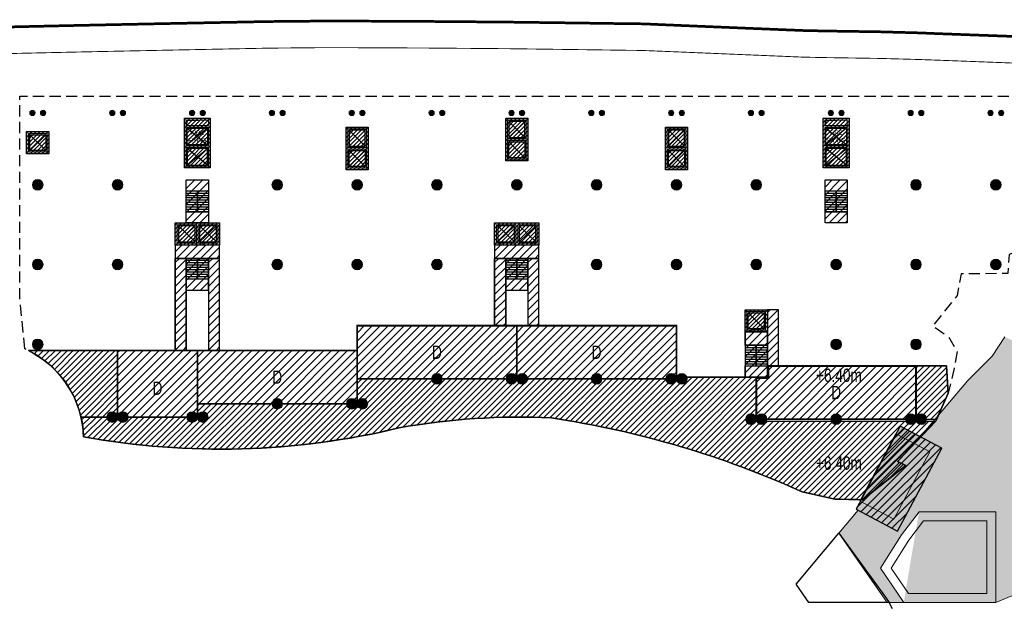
# Model space of a CAD drawing. Header units: millimetres. Extents: x -1402 to -179, y -280 to 6164.
# Tile 42 of 212: x -521 to -410, y 698 to 764. Entities that reach past the tile are written whole.
import ezdxf
from ezdxf.xclip import XClip

# ---------------------------------------------------------------- set-up
doc = ezdxf.new("R2010")
doc.units = ezdxf.units.MM
doc.header["$XCLIPFRAME"] = 0
for name, pattern in [('AJN-Limite', [1.25, 0.5, -0.25, 0, -0.25, 0, -0.25]), ('AJN-Projection', [0.375, 0.25, -0.125]), ('DASH', [0.35, 0.25, -0.1])]:
    doc.linetypes.add(name, pattern=pattern)
doc.layers.get('0').update_dxf_attribs({"linetype": 'CONTINUOUS'})
for name, color, linetype, lineweight in [('AJN-2-POT 120', 2, 'CONTINUOUS', 20), ('AJN-2-POT 60', 2, 'CONTINUOUS', 20), ('AJN-2-SBT-C', 2, 'CONTINUOUS', 20), ('AJN-4-VIT-C', 130, 'CONTINUOUS', 30), ('AJN-5-ASC-C', 230, 'CONTINUOUS', 30), ('AJN-7-500-A', 10, 'CONTINUOUS', 18), ('AJN-8-252-H', 252, 'CONTINUOUS', 20), ('GEO-1-LIM-V', 10, 'AJN-Limite', 25)]:
    doc.layers.add(name, color=color, linetype=linetype, lineweight=lineweight)
for name, color, linetype, true_color in [('AJN-2-SBT-H', 7, 'CONTINUOUS', 0x6e6e6e), ('AJN-8-254-H-CLAIR', 7, 'CONTINUOUS', 0xededed), ('AJN-9-SRF-FORT-VILLAGE HOUSING', 7, 'CONTINUOUS', 0xebc850), ('AJN-9-SRF-MARINHORIZON-CIRCULATION 50 %', 7, 'CONTINUOUS', 0xff80ff), ('AJN-9-SRF-MARINHORIZON-CIRUCLATION 100 %', 7, 'CONTINUOUS', 0xd100d1), ('AJN-9-SRF-MARINHORIZON-HOUSING DUPLEX', 7, 'CONTINUOUS', 0x96cd7e), ('AJN-9-SRF-MARINHORIZON-NOT ACCESSIBLE', 7, 'CONTINUOUS', 0xcd6928), ('AJN-9-SRF-MARINHORIZON-TERRACE 0%', 7, 'CONTINUOUS', 0x139b48)]:
    doc.layers.add(name, color=color, linetype=linetype, true_color=true_color)
for name, color, linetype in [('AJN-2-SBT-P', 251, 'AJN-Projection'), ('AJN-2-SBT-V', 51, 'CONTINUOUS'), ('AJN-8-251-H', 251, 'CONTINUOUS')]:
    doc.layers.add(name, color=color, linetype=linetype)
doc.styles.get("Standard").update_dxf_attribs({"font": 'rs.shx', "bigfont": 'hztxt.shx'})

# ---------------------------------------------------------------- blocks, each defined once
blk = doc.blocks.new('1.20diam')
at = {"layer": 'AJN-2-SBT-H'}
h = blk.add_hatch(color=256, dxfattribs=at)
h.dxf.hatch_style = 1
edge = h.paths.add_edge_path()
edge.add_arc((0, 0), 0.6, 0, 360)
at = {"layer": 'AJN-2-POT 120', "linetype": 'Continuous'}
blk.add_circle((0, 0), 0.6, dxfattribs=at)
blk = doc.blocks.new('0.60diam')
at = {"layer": 'AJN-2-SBT-H'}
h = blk.add_hatch(color=256, dxfattribs=at)
h.dxf.hatch_style = 1
edge = h.paths.add_edge_path()
edge.add_arc((0, 0), 0.3, 0, 360)
at = {"layer": 'AJN-2-POT 60', "linetype": 'Continuous'}
blk.add_circle((0, 0), 0.3, dxfattribs=at)
blk = doc.blocks.new('POT 2X0.6')
at = {"layer": 'AJN-2-POT 60'}
for p in [(-0.6, 0), (-0.6, 0), (0.6, 0), (0.6, 0)]:
    blk.add_blockref('0.60diam', p, dxfattribs=at)
blk = doc.blocks.new('POT 2X1.2')
at = {"layer": 'AJN-2-POT 120', "linetype": 'Continuous', "rotation": 321.8181818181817}
for p in [(-0.6, 0), (0.6, 0)]:
    blk.add_blockref('1.20diam', p, dxfattribs=at)
blk = doc.blocks.new('A$C4D090408')
at = {"layer": 'AJN-9-SRF-MARINHORIZON-HOUSING DUPLEX'}
h = blk.add_hatch(dxfattribs=at)
h.set_pattern_fill('ANSI31', color=256, scale=0.2)
h.set_pattern_definition([(45, (495.68257, -1002.92206), (-0.4490128, 0.4490128), [])])
h.paths.add_polyline_path([(0, 0), (0, 7.5), (-9, 7.5), (-9, 0)])
at = {"layer": 'AJN-2-SBT-C', "const_width": 0.2, "flags": 128}
blk.add_lwpolyline([(-9, 7.5), (0, 7.5), (0, 0), (-9, 0)], close=True, dxfattribs=at)
at = {"layer": 'AJN-7-500-A', "insert": (-4.5, 3.25), "char_height": 1.5, "attachment_point": 5, "rotation": 360}
blk.add_mtext_dynamic_manual_height_columns('{\\fSwis721 LtCn BT|b0|i0|c0|p34;D}', width=58.7581, gutter_width=35.69, heights=[0], dxfattribs=at)
blk = doc.blocks.new('A$C46E24FA1')
at = {"layer": 'AJN-2-SBT-V', "linetype": 'Continuous'}
for p, q in [((0, 2.34), (1.25, 2.34)), ((0, 0), (0, 2.34)), ((1.25, 2.34), (1.25, 0)), ((0, 2.08), (1.25, 2.08)), ((0, 1.82), (1.25, 1.82)), ((0, 1.56), (1.25, 1.56)), ((0, 1.3), (1.25, 1.3)), ((0, 1.04), (1.25, 1.04)), ((0, 0.78), (1.25, 0.78)), ((0, 0.52), (1.25, 0.52)), ((0, 0.26), (1.25, 0.26)), ((0, 0), (1.25, 0))]:
    blk.add_line(p, q, dxfattribs=at)
blk = doc.blocks.new('A$C0264420A')
at = {"layer": 'AJN-9-SRF-MARINHORIZON-CIRCULATION 50 %'}
h = blk.add_hatch(dxfattribs=at)
h.set_pattern_fill('ANSI31', color=256, scale=0.2)
h.set_pattern_definition([(45, (501.2277, -440.6539), (-0.4490128, 0.4490128), [])])
h.paths.add_polyline_path([(-1.25, 4.84), (1.25, 4.84), (1.25, 0), (-1.25, 0)])
at = {"layer": 'AJN-2-SBT-V', "flags": 128}
for points in [[(-1.25, 3.59), (-1.25, 4.84), (1.25, 4.84), (1.25, 3.59), (-1.25, 3.59)], [(-1.25, 0), (-1.25, 1.25), (1.25, 1.25), (1.25, 0), (-1.25, 0)]]:
    blk.add_lwpolyline(points, dxfattribs=at)
at = {"layer": 'AJN-9-SRF-MARINHORIZON-CIRCULATION 50 %'}
blk.add_lwpolyline([(-1.25, 4.84), (1.25, 4.84), (1.25, 0), (-1.25, 0)], close=True, dxfattribs=at)
at = {"linetype": 'Continuous', "rotation": 180}
for p in [(0, 3.59), (1.25, 3.59)]:
    blk.add_blockref('A$C46E24FA1', p, dxfattribs=at)
blk = doc.blocks.new('A$C63A44B90')
at = {"layer": 'AJN-2-SBT-H'}
h = blk.add_hatch(color=256, dxfattribs=at)
h.dxf.hatch_style = 1
h.paths.add_polyline_path([(-1.45, 0), (1.45, 0), (1.45, 5.6), (-1.45, 5.6)])
h.paths.add_polyline_path([(-1.25, 4.8), (1.25, 4.8), (1.25, 5.4), (-1.25, 5.4)], flags=16)
h.paths.add_polyline_path([(1.25, 4.6), (1.25, 2.5), (-1.25, 2.5), (-1.25, 4.6)], flags=16)
h.paths.add_polyline_path([(1.15, 4.5), (1.15, 2.6), (-1.15, 2.6), (-1.15, 4.5)], flags=0)
h.paths.add_polyline_path([(1.25, 2.3), (1.25, 0.2), (-1.25, 0.2), (-1.25, 2.3)], flags=16)
h.paths.add_polyline_path([(1.15, 2.2), (1.15, 0.3), (-1.15, 0.3), (-1.15, 2.2)], flags=0)
h.paths.add_polyline_path([(-0.93, 2.6), (0.92, 2.6), (0.92, 4.5), (-0.93, 4.5)], flags=8)
at = {"layer": 'AJN-9-SRF-MARINHORIZON-CIRUCLATION 100 %'}
h = blk.add_hatch(dxfattribs=at)
h.set_pattern_fill('ANSI31', color=256, scale=0.1, angle=342.8337)
h.set_pattern_definition([(45, (4295.468, -2573.9734), (-0.224506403, 0.224506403), [])])
h.paths.add_polyline_path([(1.45, 0), (1.45, 5.6), (-1.45, 5.6), (-1.45, 0)])
at = {"layer": 'AJN-2-SBT-C', "flags": 128}
for points in [[(-1.45, 0), (1.45, 0), (1.45, 5.6), (-1.45, 5.6)], [(-1.25, 5.4), (1.25, 5.4), (1.25, 4.8), (-1.25, 4.8)], [(1.25, 2.5), (-1.25, 2.5), (-1.25, 4.6), (1.25, 4.6)], [(-1.25, 0.2), (-1.25, 2.3), (1.25, 2.3), (1.25, 0.2)]]:
    blk.add_lwpolyline(points, close=True, dxfattribs=at)
at = {"layer": 'AJN-5-ASC-C'}
for p, q in [((1.15, 4.5), (-1.15, 2.6)), ((-1.15, 4.5), (1.15, 2.6)), ((1.15, 0.3), (-1.15, 2.2)), ((-1.15, 0.3), (1.15, 2.2))]:
    blk.add_line(p, q, dxfattribs=at)
at = {"layer": 'AJN-5-ASC-C', "flags": 128}
for points in [[(1.15, 4.5), (1.15, 2.6), (-1.15, 2.6), (-1.15, 4.5)], [(1.15, 0.3), (1.15, 2.2), (-1.15, 2.2), (-1.15, 0.3)]]:
    blk.add_lwpolyline(points, close=True, dxfattribs=at)
at = {"layer": 'AJN-8-251-H', "flags": 128}
blk.add_lwpolyline([(1.25, 5.4), (-1.15, 5.3), (-1.25, 4.8)], dxfattribs=at)
at = {"layer": 'AJN-9-SRF-MARINHORIZON-CIRUCLATION 100 %'}
blk.add_lwpolyline([(-1.45, 5.6), (1.45, 5.6), (1.45, 0), (-1.45, 0)], close=True, dxfattribs=at)
at = {"layer": 'AJN-7-500-A', "insert": (0, 3.55), "char_height": 0.5, "attachment_point": 5}
blk.add_mtext_dynamic_manual_height_columns('{\\fSwis721 LtCn BT|b0|i0|c0|p34;FIRE\\PFITING}', width=11.105, gutter_width=35.69, heights=[0], dxfattribs=at)
blk = doc.blocks.new('A$C122A62CA')
at = {"layer": 'AJN-2-SBT-H'}
h = blk.add_hatch(color=256, dxfattribs=at)
h.dxf.hatch_style = 1
h.paths.add_polyline_path([(-1.25, -4.8), (1.25, -4.8), (1.25, 0), (-1.25, 0)])
h.paths.add_polyline_path([(1.05, -4.6), (1.05, -2.5), (-1.05, -2.5), (-1.05, -4.6)], flags=16)
h.paths.add_polyline_path([(1.05, -2.3), (-1.05, -2.3), (-1.05, -0.2), (1.05, -0.2)], flags=16)
at = {"layer": 'AJN-9-SRF-MARINHORIZON-CIRUCLATION 100 %'}
h = blk.add_hatch(dxfattribs=at)
h.set_pattern_fill('ANSI31', color=256, scale=0.1, angle=342.8337)
h.set_pattern_definition([(45, (4295.668, -2579.5734), (-0.224506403, 0.224506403), [])])
h.paths.add_polyline_path([(1.25, -4.8), (1.25, 0), (-1.25, 0), (-1.25, -4.8)])
at = {"layer": 'AJN-2-SBT-C', "flags": 128}
for points in [[(-1.25, 0), (1.25, 0), (1.25, -4.8), (-1.25, -4.8)], [(-1.05, -0.2), (-1.05, -2.3), (1.05, -2.3), (1.05, -0.2)], [(1.05, -4.6), (1.05, -2.5), (-1.05, -2.5), (-1.05, -4.6)]]:
    blk.add_lwpolyline(points, close=True, dxfattribs=at)
at = {"layer": 'AJN-5-ASC-C'}
for p, q in [((-0.9, -0.35), (0.9, -2.15)), ((-0.9, -2.15), (0.9, -0.35)), ((-0.9, -4.45), (0.9, -2.65)), ((-0.9, -2.65), (0.9, -4.45))]:
    blk.add_line(p, q, dxfattribs=at)
for points in [[(-0.9, -0.35), (-0.9, -2.15), (0.9, -2.15), (0.9, -0.35)], [(-0.9, -4.45), (-0.9, -2.65), (0.9, -2.65), (0.9, -4.45)]]:
    blk.add_lwpolyline(points, close=True, dxfattribs=at)
at = {"layer": 'AJN-9-SRF-MARINHORIZON-CIRUCLATION 100 %'}
blk.add_lwpolyline([(-1.25, 0), (1.25, 0), (1.25, -4.8), (-1.25, -4.8)], close=True, dxfattribs=at)
blk = doc.blocks.new('A$C2D0056E9')
at = {"layer": 'AJN-2-SBT-H'}
h = blk.add_hatch(color=256, dxfattribs=at)
h.dxf.hatch_style = 1
h.paths.add_polyline_path([(0, 0), (0, -2.5), (2.5, -2.5), (2.5, 0)])
h.paths.add_polyline_path([(2.3, -2.3), (2.3, -0.2), (0.2, -0.2), (0.2, -2.3)], flags=16)
at = {"layer": 'AJN-9-SRF-MARINHORIZON-CIRUCLATION 100 %'}
h = blk.add_hatch(dxfattribs=at)
h.set_pattern_fill('ANSI31', color=256, scale=0.1, angle=342.8337)
h.set_pattern_definition([(45, (4296.918, -2579.5734), (-0.224506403, 0.224506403), [])])
h.paths.add_polyline_path([(2.5, -2.5), (2.5, 0), (0, 0), (0, -2.5)])
at = {"layer": 'AJN-2-SBT-C', "flags": 128}
for points in [[(0, 0), (0, -2.5), (2.5, -2.5), (2.5, 0)], [(0.2, -2.3), (0.2, -0.2), (2.3, -0.2), (2.3, -2.3)]]:
    blk.add_lwpolyline(points, close=True, dxfattribs=at)
at = {"layer": 'AJN-5-ASC-C'}
for p, q in [((0.35, -0.35), (2.15, -2.15)), ((0.35, -2.15), (2.15, -0.35))]:
    blk.add_line(p, q, dxfattribs=at)
blk.add_lwpolyline([(0.35, -0.35), (2.15, -0.35), (2.15, -2.15), (0.35, -2.15)], close=True, dxfattribs=at)
at = {"layer": 'AJN-9-SRF-MARINHORIZON-CIRUCLATION 100 %'}
blk.add_lwpolyline([(0, 0), (2.5, 0), (2.5, -2.5), (0, -2.5)], close=True, dxfattribs=at)
blk = doc.blocks.new('A$C74AA591F')
at = {"layer": 'AJN-2-SBT-H'}
h = blk.add_hatch(color=256, dxfattribs=at)
h.dxf.hatch_style = 1
h.paths.add_polyline_path([(-1.8, -2.5), (-1.8, -2.3), (-2.3, -2.3), (-2.3, -0.2), (-0.1, -0.2), (-0.1, -2.3), (-0.6, -2.3), (-0.6, -2.5), (0.6, -2.5), (0.6, -2.3), (0.1, -2.3), (0.1, -0.2), (2.3, -0.2), (2.3, -2.3), (1.8, -2.3), (1.8, -2.5), (2.5, -2.5), (2.5, 0), (-2.5, 0), (-2.5, -2.5)])
at = {"layer": 'AJN-9-SRF-MARINHORIZON-CIRCULATION 50 %'}
h = blk.add_hatch(dxfattribs=at)
h.set_pattern_fill('ANSI31', color=256, scale=0.2, angle=342.8337)
h.set_pattern_definition([(45, (4351.08515, -2587.4034), (-0.44901281, 0.44901281), [])])
h.paths.add_polyline_path([(1.25, -4), (2.5, -4), (2.5, -2.5), (-2.5, -2.5), (-2.5, -4), (-1.25, -4), (-1.25, -7.59), (1.25, -7.59)])
at = {"layer": 'AJN-9-SRF-MARINHORIZON-CIRUCLATION 100 %'}
h = blk.add_hatch(dxfattribs=at)
h.set_pattern_fill('ANSI31', color=256, scale=0.1, angle=342.8337)
h.set_pattern_definition([(45, (4294.418, -2579.5734), (-0.224506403, 0.224506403), [])])
h.paths.add_polyline_path([(-2.5, 0), (-2.5, -2.5), (2.5, -2.5), (2.5, 0)])
at = {"layer": 'AJN-2-SBT-C', "flags": 128}
blk.add_lwpolyline([(-0.6, -2.3), (-0.6, -2.5), (0.6, -2.5), (0.6, -2.3), (0.1, -2.3), (0.1, -0.2), (2.3, -0.2), (2.3, -2.3), (1.8, -2.3), (1.8, -2.5), (2.5, -2.5), (2.5, 0), (-2.5, 0), (-2.5, -2.5), (-1.8, -2.5), (-1.8, -2.3), (-2.3, -2.3), (-2.3, -0.2), (-0.1, -0.2), (-0.1, -2.3)], close=True, dxfattribs=at)
at = {"layer": 'AJN-2-SBT-V'}
for p, q in [((-0.6, -2.3), (-1.8, -2.3)), ((1.8, -2.3), (0.6, -2.3))]:
    blk.add_line(p, q, dxfattribs=at)
at = {"layer": 'AJN-2-SBT-V', "flags": 128}
for points in [[(2.5, -2.5), (-2.5, -2.5), (-2.5, -4), (2.5, -4)], [(-1.25, -6.34), (-1.25, -7.59), (1.25, -7.59), (1.25, -6.34)]]:
    blk.add_lwpolyline(points, close=True, dxfattribs=at)
at = {"layer": 'AJN-5-ASC-C'}
for p, q in [((-0.25, -2.15), (-2.15, -0.35)), ((-2.15, -2.15), (-0.25, -0.35)), ((2.15, -2.15), (0.25, -0.35)), ((0.25, -2.15), (2.15, -0.35))]:
    blk.add_line(p, q, dxfattribs=at)
for points in [[(-0.25, -2.15), (-0.25, -0.35), (-2.15, -0.35), (-2.15, -2.15)], [(2.15, -2.15), (2.15, -0.35), (0.25, -0.35), (0.25, -2.15)]]:
    blk.add_lwpolyline(points, close=True, dxfattribs=at)
at = {"layer": 'AJN-9-SRF-MARINHORIZON-CIRCULATION 50 %'}
blk.add_lwpolyline([(-1.25, -7.59), (1.25, -7.59), (1.25, -4), (2.5, -4), (2.5, -2.5), (-2.5, -2.5), (-2.5, -4), (-1.25, -4)], close=True, dxfattribs=at)
at = {"layer": 'AJN-9-SRF-MARINHORIZON-CIRUCLATION 100 %'}
blk.add_lwpolyline([(-2.5, 0), (2.5, 0), (2.5, -2.5), (-2.5, -2.5)], close=True, dxfattribs=at)
at = {"linetype": 'Continuous', "rotation": 179.9999999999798}
for p in [(0, -4), (1.25, -4)]:
    blk.add_blockref('A$C46E24FA1', p, dxfattribs=at)
blk = doc.blocks.new('A$C34226821')
at = {"layer": 'AJN-2-SBT-H'}
h = blk.add_hatch(color=256, dxfattribs=at)
h.dxf.hatch_style = 1
h.paths.add_polyline_path([(-1.25, -2.5), (-0.5, -2.5), (-0.5, -2.3), (-1.05, -2.3), (-1.05, -0.2), (1.05, -0.2), (1.05, -2.3), (0.5, -2.3), (0.5, -2.5), (1.25, -2.5), (1.25, 0), (-1.25, 0)])
at = {"layer": 'AJN-9-SRF-MARINHORIZON-CIRCULATION 50 %'}
h = blk.add_hatch(dxfattribs=at)
h.set_pattern_fill('ANSI31', color=256, scale=0.2, angle=162.8337)
h.set_pattern_definition([(225, (-4351.08515, 2577.9734), (0.44901281, -0.44901281), [])])
h.paths.add_polyline_path([(-1.25, -7.59), (1.25, -7.59), (1.25, -2.5), (-1.25, -2.5)])
at = {"layer": 'AJN-9-SRF-MARINHORIZON-CIRUCLATION 100 %'}
h = blk.add_hatch(dxfattribs=at)
h.set_pattern_fill('ANSI31', color=256, scale=0.1, angle=162.8337)
h.set_pattern_definition([(225, (-4293.268, 2577.0734), (0.224506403, -0.224506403), [])])
h.paths.add_polyline_path([(1.25, -2.5), (1.25, 0), (-1.25, 0), (-1.25, -2.5)])
at = {"layer": 'AJN-2-SBT-C', "flags": 128}
blk.add_lwpolyline([(0.5, -2.3), (1.05, -2.3), (1.05, -0.2), (-1.05, -0.2), (-1.05, -2.3), (-0.5, -2.3), (-0.5, -2.5), (-1.25, -2.5), (-1.25, 0), (1.25, 0), (1.25, -2.5), (0.5, -2.5)], close=True, dxfattribs=at)
at = {"layer": 'AJN-2-SBT-V'}
blk.add_line((0.5, -2.3), (-0.5, -2.3), dxfattribs=at)
at = {"layer": 'AJN-2-SBT-V', "flags": 128}
for points in [[(-1.25, -2.5), (1.25, -2.5), (1.25, -4), (-1.25, -4)], [(1.25, -6.34), (1.25, -7.59), (-1.25, -7.59), (-1.25, -6.34)]]:
    blk.add_lwpolyline(points, close=True, dxfattribs=at)
at = {"layer": 'AJN-5-ASC-C'}
for p, q in [((-0.9, -2.15), (0.9, -0.35)), ((0.9, -2.15), (-0.9, -0.35))]:
    blk.add_line(p, q, dxfattribs=at)
blk.add_lwpolyline([(-0.9, -2.15), (-0.9, -0.35), (0.9, -0.35), (0.9, -2.15)], close=True, dxfattribs=at)
at = {"layer": 'AJN-9-SRF-MARINHORIZON-CIRCULATION 50 %'}
blk.add_lwpolyline([(1.25, -2.5), (-1.25, -2.5), (-1.25, -7.59), (1.25, -7.59)], close=True, dxfattribs=at)
at = {"layer": 'AJN-9-SRF-MARINHORIZON-CIRUCLATION 100 %'}
blk.add_lwpolyline([(1.25, -2.5), (-1.25, -2.5), (-1.25, 0), (1.25, 0)], close=True, dxfattribs=at)
at = {"linetype": 'Continuous', "xscale": -1, "rotation": 180}
for p in [(-1.25, -4), (0, -4)]:
    blk.add_blockref('A$C46E24FA1', p, dxfattribs=at)
blk = doc.blocks.new('A$C5EFB703C')
at = {"layer": 'AJN-9-SRF-MARINHORIZON-HOUSING DUPLEX'}
h = blk.add_hatch(dxfattribs=at)
h.set_pattern_fill('ANSI31', color=256, scale=0.2)
h.set_pattern_definition([(45, (486.68257, -1004.42206), (-0.4490128, 0.4490128), [])])
h.paths.add_polyline_path([(-18, 6), (-18, 0), (0, 0), (0, 6)])
at = {"layer": 'AJN-2-SBT-C', "const_width": 0.2, "flags": 128}
blk.add_lwpolyline([(-18, 6), (0, 6), (0, 0), (-18, 0)], close=True, dxfattribs=at)
at = {"layer": 'AJN-7-500-A', "insert": (-9, 3), "char_height": 1.5, "attachment_point": 5, "rotation": 360}
blk.add_mtext_dynamic_manual_height_columns('{\\fSwis721 LtCn BT|b0|i0|c0|p34;D}', width=58.7581, gutter_width=35.69, heights=[0], dxfattribs=at)
blk = doc.blocks.new('A$C0EFA3DF5')
at = {"layer": 'AJN-9-SRF-MARINHORIZON-HOUSING DUPLEX'}
h = blk.add_hatch(dxfattribs=at)
h.set_pattern_fill('ANSI31', color=256, scale=0.2)
h.set_pattern_definition([(45, (486.68257, -1002.92206), (-0.4490128, 0.4490128), [])])
h.paths.add_polyline_path([(-16.65, 6), (-16.65, 4.65), (-18, 4.65), (-18, 0), (0, 0), (0, 6)])
at = {"layer": 'AJN-2-SBT-C', "const_width": 0.2, "flags": 128}
blk.add_lwpolyline([(-16.65, 6), (0, 6), (0, 0), (-18, 0), (-18, 4.65), (-16.65, 4.65)], close=True, dxfattribs=at)
at = {"layer": 'AJN-7-500-A', "insert": (-9, 3), "char_height": 1.5, "attachment_point": 5, "rotation": 360}
blk.add_mtext_dynamic_manual_height_columns('{\\fSwis721 LtCn BT|b0|i0|c0|p34;D}', width=58.7581, gutter_width=35.69, heights=[0], dxfattribs=at)
blk = doc.blocks.new('VILLAGE 0.00')
at = {"layer": 'AJN-2-SBT-H'}
h = blk.add_hatch(color=256, dxfattribs=at)
h.dxf.hatch_style = 1
h.paths.add_polyline_path([(-408.65, 116.91), (-405.05, 116.91), (-405.05, 114.71), (-404.7, 114.71), (-406, 126.34), (-410.22, 128.29), (-411.63, 126.11), (-412.61, 125.15), (-414.39, 123.39), (-419.76, 117.02), (-417.33, 115.73), (-422.32, 106.37), (-426.74, 108.73), (-428.92, 106.14), (-423.49, 98.35), (-422.3, 98.35), (-421.61, 98.35), (-424.22, 102.2), (-421.86, 105.95), (-419.89, 108.56), (-411.23, 108.56), (-411.23, 98.35), (-406.28, 100.4), (-404.23, 105.35), (-404.23, 108.56), (-408.35, 108.56), (-408.35, 114.71), (-408.65, 114.71)])
h = blk.add_hatch(color=256, dxfattribs=at)
h.dxf.hatch_style = 1
h.paths.add_polyline_path([(-419.76, 117.02), (-422, 118.22), (-422.48, 117.34), (-418.68, 115.31), (-422.73, 107.73), (-426.52, 109.75), (-426.99, 108.87), (-422.32, 106.37), (-417.33, 115.73)])
h = blk.add_hatch(color=256, dxfattribs=at)
h.dxf.hatch_style = 1
h.paths.add_polyline_path([(-421.61, 98.35), (-411.23, 98.35), (-411.23, 108.56), (-419.89, 108.56)])
at = {"layer": 'AJN-8-254-H-CLAIR', "linetype": 'Continuous'}
h = blk.add_hatch(color=256, dxfattribs=at)
h.dxf.hatch_style = 1
h.paths.add_polyline_path([(-418.68, 115.31), (-422.48, 117.34), (-426.52, 109.75), (-422.73, 107.73)])
at = {"layer": 'AJN-9-SRF-FORT-VILLAGE HOUSING'}
h = blk.add_hatch(dxfattribs=at)
h.set_pattern_fill('ANSI31', color=256, scale=0.2)
h.set_pattern_definition([(45, (0, 8.9), (-0.4490128, 0.4490128), [])])
h.paths.add_polyline_path([(-426.99, 108.87), (-422.32, 106.37), (-417.33, 115.73), (-422, 118.22)])
at = {"layer": 'AJN-2-SBT-C'}
blk.add_line((-426.74, 108.73), (-428.92, 106.14), dxfattribs=at)
at = {"layer": 'AJN-2-SBT-C', "linetype": 'Continuous', "flags": 128}
for points in [[(-419.76, 117.02), (-414.39, 123.39), (-412.61, 125.15), (-411.63, 126.11), (-410.22, 128.29)], [(-428.94, 106.16), (-423.49, 98.35), (-421.61, 98.35)]]:
    blk.add_lwpolyline(points, dxfattribs=at)
blk.add_lwpolyline([(-422, 118.22), (-417.33, 115.73), (-422.32, 106.37), (-426.99, 108.87), (-426.52, 109.75), (-422.73, 107.73), (-418.68, 115.31), (-422.48, 117.34)], close=True, dxfattribs=at)
at = {"layer": 'AJN-2-SBT-C', "flags": 128}
blk.add_lwpolyline([(-426.74, 108.73), (-422.32, 106.37), (-417.33, 115.73), (-419.76, 117.02)], dxfattribs=at)
at = {"layer": 'AJN-2-SBT-C', "linetype": 'Continuous'}
for points in [[(-411.23, 98.35), (-411.23, 108.56), (-419.89, 108.56), (-421.86, 105.95), (-424.22, 102.2), (-421.61, 98.35)], [(-408.35, 108.56), (-404.23, 108.56), (-404.23, 105.35), (-406.28, 100.4), (-411.23, 98.35)], [(-412.23, 99.35), (-412.23, 107.56), (-419.39, 107.56), (-421.03, 105.38), (-423.02, 102.22), (-421.08, 99.35)], [(-421.08, 99.35), (-412.23, 99.35)], [(-421.61, 98.35), (-411.23, 98.35)]]:
    blk.add_lwpolyline(points, dxfattribs=at)
at = {"layer": 'AJN-2-SBT-P', "ltscale": 5}
blk.add_lwpolyline([(-415.89, 84.35), (-423.25, 98.35)], dxfattribs=at)
at = {"layer": 'AJN-4-VIT-C', "linetype": 'Continuous', "const_width": 0.2, "flags": 128}
blk.add_lwpolyline([(-426.52, 109.75), (-422.48, 117.34)], dxfattribs=at)
at = {"layer": 'AJN-8-252-H', "lineweight": -3}
blk.add_line((-432.31, 98.35), (-433.75, 100.41), dxfattribs=at)
at = {"layer": 'AJN-8-252-H', "linetype": 'Continuous', "flags": 128}
blk.add_lwpolyline([(-423.49, 98.35), (-432.31, 98.35), (-433.75, 100.41), (-428.92, 106.14)], dxfattribs=at)
at = {"layer": 'AJN-8-254-H-CLAIR', "color": 6, "flags": 128}
blk.add_lwpolyline([(-433.75, 100.41), (-428.94, 106.16), (-423.66, 98.94), (-423.25, 98.35), (-432.31, 98.35)], close=True, dxfattribs=at)
at = {"layer": 'AJN-9-SRF-FORT-VILLAGE HOUSING', "flags": 128}
blk.add_lwpolyline([(-426.99, 108.87), (-422.32, 106.37), (-417.33, 115.73), (-422, 118.22)], close=True, dxfattribs=at)

msp = doc.modelspace()

# ---------------------------------------------------------------- hatches: boundary and pattern name
at = {"layer": 'AJN-9-SRF-MARINHORIZON-CIRCULATION 50 %'}
h = msp.add_hatch(dxfattribs=at)
h.set_pattern_fill('ANSI31', color=256, scale=0.2)
h.set_pattern_definition([(45, (-39.75, -1e-12), (-0.4490128, 0.4490128), [])])
h.paths.add_polyline_path([(-502.48, 726.75), (-502.48, 737.15), (-503.73, 737.15), (-503.73, 726.75)])
h = msp.add_hatch(dxfattribs=at)
h.set_pattern_fill('ANSI31', color=256, scale=0.2)
h.set_pattern_definition([(45, (-36, 0), (-0.4490128, 0.4490128), [])])
h.paths.add_polyline_path([(-498.73, 726.75), (-498.73, 737.15), (-499.98, 737.15), (-499.98, 726.75)])
h = msp.add_hatch(dxfattribs=at)
h.set_pattern_fill('ANSI31', color=256, scale=0.2)
h.set_pattern_definition([(45, (-3.75, -1e-12), (-0.4490128, 0.4490128), [])])
h.paths.add_polyline_path([(-466.48, 729.56), (-466.48, 737.15), (-467.73, 737.15), (-467.73, 729.56)])
h = msp.add_hatch(dxfattribs=at)
h.set_pattern_fill('ANSI31', color=256, scale=0.2)
h.paths.add_polyline_path([(-462.73, 729.56), (-462.73, 737.15), (-463.98, 737.15), (-463.98, 729.56)])
h = msp.add_hatch(dxfattribs=at)
h.set_pattern_fill('ANSI31', color=256, scale=0.2)
h.set_pattern_definition([(45, (30.75, -8.19), (-0.4490128, 0.4490128), [])])
h.paths.add_polyline_path([(-435.73, 725.01), (-435.73, 731.35), (-436.98, 731.35), (-436.98, 725.01)])
at = {"layer": 'AJN-9-SRF-MARINHORIZON-NOT ACCESSIBLE'}
h = msp.add_hatch(dxfattribs=at)
h.set_pattern_fill('ANSI31', color=256, scale=0.15)
h.paths.add_polyline_path([(-514.35, 719.25), (-510.23, 719.25), (-510.23, 726.75), (-520.29, 726.75, -0.224399)])
h.paths.add_polyline_path([(-416.61, 721.95), (-416.8, 725.01), (-420.23, 725.01), (-420.23, 719.01), (-417.9, 719.01)])
at = {"layer": 'AJN-9-SRF-MARINHORIZON-TERRACE 0%'}
h = msp.add_hatch(dxfattribs=at)
h.set_pattern_fill('ANSI31', color=256, scale=0.15)
h.paths.add_polyline_path([(-433.07, 710.82), (-429.37, 710), (-426.27, 709.92), (-421.37, 713.79), (-422.3, 714.25), (-418.05, 718.74), (-438.23, 718.74), (-438.23, 723.76), (-447.23, 723.76), (-447.23, 723.56), (-483.23, 723.56), (-483.23, 720.75), (-501.23, 720.75), (-501.23, 719.25), (-514.35, 719.25, -0.050383), (-514.06, 717.02, 0.104306), (-478.52, 718.02, -0.0575), (-461.33, 719.15, -0.0693)])

# ---------------------------------------------------------------- linework, layer by layer
at = {"layer": 'AJN-2-SBT-P', "ltscale": 5, "flags": 128}
msp.add_lwpolyline([(-520.68, 726.94), (-521.23, 732.44), (-521.23, 755.45), (-405.98, 755.45), (-407.26, 738.45), (-409.74, 737.59), (-409.88, 735.44), (-415.15, 735.4), (-415.58, 732.95), (-418.36, 729.52), (-416.56, 728.32), (-415.6, 726.66), (-415.91, 724.78), (-416.61, 721.95), (-418, 718.8), (-422.3, 714.25), (-421.37, 713.79), (-426.27, 709.92), (-429.37, 710), (-433.07, 710.82, 0.0693), (-461.33, 719.15, 0.0575), (-478.52, 718.02, -0.104306), (-514.06, 717.02, 0.288306)], format="xyb", close=True, dxfattribs=at)
at = {"layer": 'AJN-2-SBT-V'}
for points in [[(-503.73, 737.15), (-502.48, 737.15), (-502.48, 726.75), (-503.73, 726.75)], [(-498.73, 737.15), (-499.98, 737.15), (-499.98, 726.75), (-498.73, 726.75)], [(-467.73, 737.15), (-466.48, 737.15), (-466.48, 729.56), (-467.73, 729.56)], [(-462.73, 737.15), (-463.98, 737.15), (-463.98, 729.56), (-462.73, 729.56)], [(-435.73, 731.35), (-436.98, 731.35), (-436.98, 725.01), (-435.73, 725.01)]]:
    msp.add_lwpolyline(points, close=True, dxfattribs=at)
at = {"layer": 'AJN-2-SBT-V', "flags": 128}
msp.add_lwpolyline([(-416.8, 725.01), (-416.61, 721.95), (-418, 718.8), (-422.3, 714.25), (-421.37, 713.79), (-426.27, 709.92), (-429.37, 710), (-433.07, 710.82, 0.0693), (-461.33, 719.15, 0.0575), (-478.52, 718.02, -0.104306), (-514.06, 717.02, 0.277924), (-520.29, 726.75), (-483.23, 726.75), (-483.23, 729.56), (-447.23, 729.56), (-447.23, 723.76), (-436.98, 723.76), (-436.98, 725.01)], format="xyb", close=True, dxfattribs=at)
at = {"layer": 'AJN-9-SRF-MARINHORIZON-CIRCULATION 50 %', "flags": 128}
for points in [[(-503.73, 737.15), (-503.73, 726.75), (-502.48, 726.75), (-502.48, 737.15)], [(-499.98, 737.15), (-499.98, 726.75), (-498.73, 726.75), (-498.73, 737.15)], [(-467.73, 737.15), (-467.73, 729.56), (-466.48, 729.56), (-466.48, 737.15)], [(-463.98, 737.15), (-463.98, 729.56), (-462.73, 729.56), (-462.73, 737.15)], [(-436.98, 731.35), (-436.98, 725.01), (-435.73, 725.01), (-435.73, 731.35)]]:
    msp.add_lwpolyline(points, close=True, dxfattribs=at)
at = {"layer": 'AJN-9-SRF-MARINHORIZON-NOT ACCESSIBLE', "flags": 128}
msp.add_lwpolyline([(-510.23, 726.75), (-520.29, 726.75, -0.224399), (-514.35, 719.25), (-510.23, 719.25)], format="xyb", close=True, dxfattribs=at)
msp.add_lwpolyline([(-416.8, 725.01), (-420.23, 725.01), (-420.23, 719.01), (-417.9, 719.01), (-416.61, 721.95)], close=True, dxfattribs=at)
at = {"layer": 'AJN-9-SRF-MARINHORIZON-TERRACE 0%', "flags": 128}
msp.add_lwpolyline([(-418.05, 718.74), (-438.23, 718.74), (-438.23, 723.76), (-447.23, 723.76), (-447.23, 723.56), (-483.23, 723.56), (-483.23, 720.75), (-501.23, 720.75), (-501.23, 719.25), (-514.35, 719.25, -0.050383), (-514.06, 717.02, 0.104306), (-478.52, 718.02, -0.0575), (-461.33, 719.15, -0.0693), (-433.07, 710.82), (-429.37, 710), (-426.27, 709.92), (-421.37, 713.79), (-422.3, 714.25)], format="xyb", close=True, dxfattribs=at)
at = {"layer": 'GEO-1-LIM-V', "linetype": 'Continuous', "ltscale": 25, "const_width": 0.3}
msp.add_lwpolyline([(-406.35, 762.07), (-410.24, 762.22), (-414.12, 762.36), (-417.86, 762.5), (-419.82, 762.58), (-424.2, 762.7), (-430.73, 762.8), (-432.97, 762.85), (-438.66, 763.08), (-446.35, 763.4), (-450.99, 763.6), (-452.89, 763.62), (-458.61, 763.7), (-466.33, 763.8), (-475.07, 763.87), (-480.84, 763.9), (-486.71, 763.92), (-493.25, 763.86), (-503.27, 763.66), (-508.67, 763.55), (-514.47, 763.43), (-519.4, 763.32), (-522.87, 763.24)], dxfattribs=at)
at = {"layer": 'GEO-1-LIM-V', "linetype": 'DASH', "ltscale": 5, "const_width": 0.1}
msp.add_lwpolyline([(-406.5, 759.07), (-410.35, 759.22), (-414.24, 759.37), (-417.97, 759.51), (-419.92, 759.58), (-424.27, 759.7), (-430.79, 759.8), (-433.06, 759.85), (-438.78, 760.09), (-446.47, 760.41), (-451.08, 760.6), (-452.93, 760.62), (-458.64, 760.7), (-466.36, 760.8), (-475.09, 760.87), (-480.86, 760.9), (-486.7, 760.92), (-493.21, 760.86), (-503.21, 760.66), (-508.61, 760.55), (-514.4, 760.43), (-519.33, 760.32), (-522.81, 760.24)], dxfattribs=at)

# ---------------------------------------------------------------- block references
ref = msp.add_blockref('VILLAGE 0.00', (0, 600))
XClip(ref).set_block_clipping_path([(-385.6608532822, 161.2708156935), (-396.4487420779, 162.0702401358), (-399.5822066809, 162.0737247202), (-404.5592230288, 161.9548026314), (-406.3471408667, 162.0701328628), (-410.2354652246, 162.2170042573), (-414.1244942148, 162.3639022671), (-417.8565137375, 162.5048696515), (-419.8186386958, 162.5789838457), (-424.2029751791, 162.6963480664), (-430.7329854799, 162.803790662), (-432.9726340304, 162.848200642), (-438.6557261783, 163.0838248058), (-446.3492318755, 163.402801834), (-450.9945320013, 163.5971387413), (-452.8935315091, 163.6217962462), (-458.6050533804, 163.6971216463), (-466.3263016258, 163.7989519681), (-475.0682232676, 163.8748528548), (-480.8446134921, 163.8976170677), (-486.7104473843, 163.9207337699), (-493.2538970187, 163.8583237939), (-503.2741676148, 163.656948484), (-508.6718693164, 163.5484719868), (-514.4674861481, 163.4319986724), (-519.3978180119, 163.3235647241), (-522.8727993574, 163.2403812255), (-528.0328505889, 163.1320024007), (-532.6230184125, 163.0551307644), (-538.4653241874, 163.1438606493), (-544.7873582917, 162.4714673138), (-548.8842307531, 162.2904464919), (-550.731783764, 162.2148483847), (-554.5838173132, 162.057231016), (-560.10623646, 161.8934090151), (-563.870560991, 161.7677397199), (-568.0312107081, 161.4266334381), (-571.8413346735, 161.1179010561), (-577.586290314, 160.6523902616), (-585.2830575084, 160.0287251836), (-589.1066534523, 159.7189011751), (-592.9460432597, 159.4077973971), (-597.6497304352, 159.0266600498), (-601.411003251, 158.5608694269), (-605.1832853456, 158.0937154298), (-608.9811448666, 157.6233939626), (-610.9189722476, 157.3834162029), (-612.7981530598, 157.1621021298), (-614.7177716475, 156.9129783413), (-616.6212367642, 156.6772559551), (-618.5250564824, 156.4414896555), (-620.4414612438, 156.2041648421), (-624.2503464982, 155.7324779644), (-624.6954922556, 155.6291279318), (-626.8973120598, 155.2102774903), (-628.7209430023, 154.8234161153), (-630.6348667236, 154.4174002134), (-632.4190100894, 154.0389156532), (-634.3427333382, 153.6308209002), (-636.2958620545, 153.2164881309), (-638.1979508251, 152.8129828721), (-639.9880201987, 152.4332411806), (-641.8962975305, 152.0284230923), (-643.7374544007, 151.6378438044), (-645.4893456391, 151.2662011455), (-647.4403967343, 150.852309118), (-649.401836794, 150.4362131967), (-651.2801234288, 150.0377572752), (-652.0511223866, 149.8636865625), (-653.30650346, 149.5244860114), (-656.1830043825, 148.715639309), (-659.4749600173, 147.7899704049), (-661.3207441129, 147.2709521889), (-665.6953747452, 146.0408446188), (-670.8552408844, 144.5899357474), (-676.414739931, 143.0266536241), (-681.743168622, 141.4903526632), (-687.1055278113, 139.8945571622), (-691.2185810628, 138.6790788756), (-694.5550328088, 137.6891821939), (-698.2454736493, 136.5942599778), (-703.1448318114, 135.0922609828), (-705.4442357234, 134.2090412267), (-710.5240815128, 132.2200926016), (-715.1363151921, 130.3014764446), (-719.4438570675, 128.5367675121), (-722.4950357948, 127.3487261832), (-724.143686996, 126.4882054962), (-726.392128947, 125.3803738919), (-732.0415379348, 123.7378919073), (-736.574164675, 121.1785250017), (-740.909718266, 119.2097836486), (-746.4276968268, 116.6504191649), (-749.8644811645, 115.221784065), (-754.3353266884, 112.7971738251), (-765.3208293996, 106.4166192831), (-773.8793028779, 101.0569524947), (-783.4769755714, 94.0098825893), (-785.9053023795, 87.3580498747), (-785.577219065, 82.9826455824), (-779.6016890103, 72.2240050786), (-774.4032194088, 64.1132946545), (-770.9598076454, 58.7450201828), (-764.1540881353, 48.2727202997), (-759.7065812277, 41.6739747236), (-756.4502605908, 36.8121454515), (-753.1055995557, 31.769981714), (-747.5052165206, 23.4622896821), (-742.4073957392, 15.3571791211), (-739.5699916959, 12.2299300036), (-737.2850765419, 9.2770084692), (-736.7488876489, 7.5995148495), (-728.1359285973, -5.2317022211), (-726.836133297, -7.094867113), (-726.1532118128, -8.5019898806), (-725.3849251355, -9.482710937), (-724.5761915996, -10.6740133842), (-724.0261309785, -11.2707597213), (-718.6429241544, -19.3505886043), (-713.6669734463, -26.8264530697), (-708.440901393, -34.6995184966), (-704.2163303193, -41.1394723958), (-608.8972892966, 9.3724680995), (-526.6476892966, 37.7212680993), (-430.2313892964, 57.6950680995), (-388.6950892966, 76.7467680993)])
for name, p in [('A$C63A44B90', (-501.23, 747.35)), ('A$C122A62CA', (-465.23, 752.95)), ('A$C63A44B90', (-429.23, 747.35)), ('A$C2D0056E9', (-520.48, 751.45)), ('A$C122A62CA', (-483.23, 751.95)), ('A$C122A62CA', (-447.23, 751.95)), ('A$C0264420A', (-501.23, 741.15)), ('A$C0264420A', (-429.23, 741.15)), ('A$C74AA591F', (-501.23, 741.15)), ('A$C74AA591F', (-465.23, 741.15)), ('A$C34226821', (-438.23, 731.35)), ('A$C5EFB703C', (-465.23, 723.56)), ('A$C5EFB703C', (-447.23, 723.56)), ('A$C4D090408', (-501.23, 719.25)), ('A$C5EFB703C', (-483.23, 720.75)), ('A$C0EFA3DF5', (-420.23, 719.01))]:
    msp.add_blockref(name, p)
at = {"layer": 'AJN-2-POT 120', "linetype": 'Continuous', "rotation": 321.8181818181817}
for p in [(-519.23, 745.45), (-510.23, 745.45), (-492.23, 745.45), (-483.23, 745.45), (-474.23, 745.45), (-465.23, 745.45), (-456.23, 745.45), (-447.23, 745.45), (-438.23, 745.45), (-420.23, 745.45), (-411.23, 745.45), (-519.23, 736.45), (-510.23, 736.45), (-492.23, 736.45), (-483.23, 736.45), (-474.23, 736.45), (-456.23, 736.45), (-447.23, 736.45), (-438.23, 736.45), (-429.23, 736.45), (-420.23, 736.45), (-411.23, 736.45), (-519.23, 727.45), (-429.23, 727.45), (-420.23, 727.45), (-474.23, 723.56), (-456.23, 723.56), (-492.23, 720.75), (-429.23, 719.01)]:
    msp.add_blockref('1.20diam', p, dxfattribs=at)
at = {"layer": 'AJN-2-POT 120'}
for p in [(-465.23, 723.56), (-447.23, 723.56), (-483.23, 720.75), (-510.23, 719.25), (-501.23, 719.25), (-438.23, 719.01), (-420.23, 719.01)]:
    msp.add_blockref('POT 2X1.2', p, dxfattribs=at)
at = {"layer": 'AJN-2-POT 60'}
for p in [(-519.23, 753.55), (-519.23, 753.55), (-510.23, 753.55), (-510.23, 753.55), (-501.23, 753.55), (-501.23, 753.55), (-492.23, 753.55), (-492.23, 753.55), (-483.23, 753.55), (-483.23, 753.55), (-474.23, 753.55), (-474.23, 753.55), (-465.23, 753.55), (-465.23, 753.55), (-456.23, 753.55), (-456.23, 753.55), (-447.23, 753.55), (-447.23, 753.55), (-438.23, 753.55), (-438.23, 753.55), (-429.23, 753.55), (-429.23, 753.55), (-420.23, 753.55), (-420.23, 753.55), (-411.23, 753.55), (-411.23, 753.55)]:
    msp.add_blockref('POT 2X0.6', p, dxfattribs=at)

# ---------------------------------------------------------------- texts
at = {"layer": 'AJN-7-500-A', "char_height": 1.5, "attachment_point": 8}
for insert in [(-428.92, 723.19), (-428.92, 713.29)]:
    msp.add_mtext_dynamic_manual_height_columns('{\\fSwis721 LtCn BT|b0|i0|c0|p34;+6.40m}', width=11.105, gutter_width=35.69, heights=[0], dxfattribs=dict(at, insert=insert))

doc.saveas('drawing.dxf')
